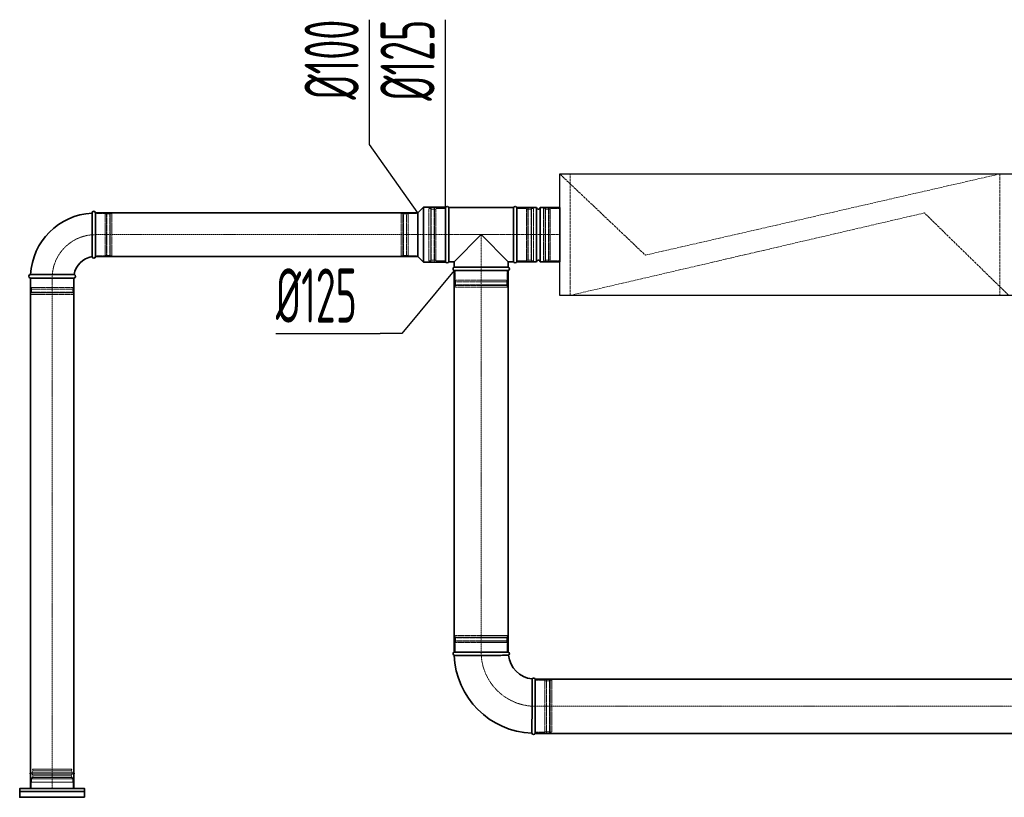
# Model space of a CAD drawing. Header units: millimetres. Extents: x 15940 to 92175, y -24684 to 227664.
# Tile 26 of 132: x 51011 to 53284, y -4177 to -2384. Entities that reach past the tile are written whole.
import ezdxf

# ---------------------------------------------------------------- set-up
doc = ezdxf.new("R2010")
doc.units = ezdxf.units.MM
doc.header["$LTSCALE"] = 0.05
for name, pattern in [('ACAD_ISO02W100', [15, 12, -3]), ('ACAD_ISO10W100', [18, 12, -3, 0, -3]), ('phl_thick', [0])]:
    doc.linetypes.add(name, pattern=pattern)
doc.layers.get('0').update_dxf_attribs({"lineweight": 5})
for name, color, linetype, lineweight in [('VZT_05 ETA (ODVOD) - OBRYS', 6, 'Continuous', 35), ('VZT_06 ETA (ODVOD) - OSA', 6, 'ACAD_ISO10W100', 5), ('VZT_21 ZAŘÍZENÍ - OBRYS', 1, 'Continuous', 30), ('VZT_22 ZAŘÍZENÍ - DETAIL', 8, 'Continuous', 5), ('VZT_30 DISTRIBUČNÍ PRVKY - OBRYS', 1, 'Continuous', 35), ('VZT_60_KOTY - DIMENZE', 7, 'Continuous', 5)]:
    doc.layers.add(name, color=color, linetype=linetype, lineweight=lineweight)
doc.layers.add('VZT_07 ETA (ODVOD) - NETISK', color=8, linetype='ACAD_ISO02W100', lineweight=5, plot=False)
doc.styles.add('EVORA_125', font='isocp.shx', dxfattribs={"width": 0.6, "height": 125})

msp = doc.modelspace()

# ---------------------------------------------------------------- linework, layer by layer
at = {"color": 8, "lineweight": 5}
for points in [[(51042.5, -4116.4), (51041.1, -4112.4), (51086.2, -4112.4)], [(51130, -4116.4), (51131.4, -4112.4), (51086.2, -4112.4)], [(51038.7, -4134.6), (51086.2, -4134.6)], [(51040.7, -4131.9), (51086.2, -4131.9)], [(51041.6, -4116.6), (51086.2, -4116.6)], [(51042.3, -4128.3), (51086.2, -4128.3)], [(51130.9, -4116.6), (51086.2, -4116.6)], [(51130.2, -4128.3), (51086.2, -4128.3)], [(51131.8, -4131.9), (51086.2, -4131.9)], [(51133.7, -4134.6), (51086.2, -4134.6)], [(51134.7, -4157.4), (51134.7, -4142.4), (51037.7, -4142.4), (51037.7, -4157.4)], [(51134.7, -4157.4), (51037.7, -4157.4)]]:
    msp.add_lwpolyline(points, dxfattribs=at)
for points in [[(51034.1, -4122.6), (51039.9, -4121.1, -0.060863), (51040.5, -4121.1), (51086.2, -4121.1)], [(51034.1, -4122.6), (51040.1, -4124, 0.058981), (51040.7, -4124.1), (51086.2, -4124.1)], [(51038.7, -4142.4), (51038.7, -4134.6, -0.291473), (51040.3, -4132.2, -0.291473)], [(51138.4, -4122.6), (51132.6, -4121.1, 0.060863), (51132, -4121.1), (51086.2, -4121.1)], [(51138.4, -4122.6), (51132.4, -4124, -0.058981), (51131.8, -4124.1), (51086.2, -4124.1)], [(51133.7, -4142.4), (51133.7, -4134.6, 0.291473), (51132.2, -4132.2, 0.291473)]]:
    msp.add_lwpolyline(points, format="xyb", dxfattribs=at)
for centre, radius, start, end in [((51050.6, -4121.9), 10.5, 149.7176, 217.8378), ((51038.5, -4128.7), 3.88, 297.4993, 6.6735), ((51134, -4128.7), 3.88, 173.3265, 242.5007), ((51121.9, -4121.9), 10.5, 322.1622, 30.2824)]:
    msp.add_arc(centre, radius, start, end, dxfattribs=at)
at = {"layer": 'VZT_05 ETA (ODVOD) - OBRYS'}
for p, q in [((51929.9, -2829.5), (51943.4, -2816)), ((51943.4, -2816), (51943.4, -2943)), ((51993.9, -2816), (51943.4, -2816)), ((51993.9, -2816), (51993.9, -2943)), ((51993.9, -2942), (51993.9, -2817)), ((52001.6, -2942), (52001.6, -2817)), ((52001.6, -2817), (52151.3, -2817)), ((52151.3, -2942), (52151.3, -2817)), ((52158.9, -2817), (52158.9, -2942)), ((52158.9, -2817), (52204.4, -2817)), ((52158.9, -2817), (52158.9, -2942)), ((52204.4, -2817), (52204.4, -2942)), ((52212.4, -2817), (52212.4, -2942)), ((52212.4, -2817), (52257.9, -2817)), ((52257.9, -2817), (52257.9, -2942)), ((51178.2, -2829.5), (51178.2, -2879.6)), ((51186.2, -2929.5), (51186.2, -2829.5)), ((51929.9, -2829.5), (51929.9, -2929.5)), ((52013.9, -2942), (52076.4, -2879.5)), ((52076.4, -2879.5), (52138.9, -2942)), ((51929.9, -2929.5), (51943.4, -2943)), ((51993.9, -2943), (51943.4, -2943)), ((52001.6, -2942), (52013.9, -2942)), ((52013.9, -2954.8), (52013.9, -2942)), ((52138.9, -2954.8), (52138.9, -2942)), ((52138.9, -2942), (52151.3, -2942)), ((52158.9, -2942), (52204.4, -2942)), ((52212.4, -2942), (52257.9, -2942)), ((51036.2, -2971.5), (51086.4, -2971.5)), ((52138.9, -2954.8), (52013.9, -2954.8)), ((52138.9, -2962.5), (52013.9, -2962.5)), ((51036.2, -2979.5), (51136.2, -2979.5)), ((52138.9, -3842.4), (52013.9, -3842.4)), ((52201.4, -4029.9), (52201.4, -3904.9))]:
    msp.add_line(p, q, dxfattribs=at)
for points in [[(51929.9, -2829.5), (51186.2, -2829.5)], [(51929.9, -2929.5), (51186.2, -2929.5)], [(52013.9, -3842.4), (52013.9, -2962.5)], [(52138.9, -3842.4), (52138.9, -2962.5)], [(51036.2, -4157.4), (51036.2, -2979.5)], [(51136.2, -4157.4), (51136.2, -2979.5)], [(53776.1, -3904.9), (52201.4, -3904.9)], [(53776.1, -4029.9), (52201.4, -4029.9)]]:
    msp.add_lwpolyline(points, dxfattribs=at)
for centre, radius, start, end in [((51997.8, -2818.6), 4.17, 23.4678, 156.5322), ((52155.1, -2818.6), 4.17, 23.4678, 156.5322), ((52208.4, -2817), 4, 180, 0), ((51186.2, -2979.5), 150, 93.0572, 176.9428), ((51182.2, -2829.5), 4, 0, 180), ((51186.2, -2979.5), 50, 99.1478, 170.8522), ((51182.2, -2929.5), 4, 189.1478, 0), ((51997.8, -2940.3), 4.17, 203.4678, 336.5322), ((52155.1, -2940.3), 4.17, 203.4678, 336.5322), ((52208.4, -2942), 4, 0, 180), ((51036.2, -2975.5), 4, 90, 270), ((51136.2, -2975.5), 4, 270, 80.8522), ((52015.6, -2958.6), 4.17, 113.4678, 246.5322), ((52137.3, -2958.6), 4.17, 293.4678, 66.5322), ((52015.6, -3846.3), 4.17, 113.4678, 248.8928), ((52201.4, -3842.4), 187.5, 182.3607, 267.6393), ((52137.3, -3846.3), 4.17, 300.2981, 66.5322), ((52201.4, -3842.4), 62.5, 186.8302, 263.1698), ((52197.6, -3906.6), 4.17, 23.4678, 149.7019), ((52197.6, -4028.3), 4.17, 201.1072, 336.5322)]:
    msp.add_arc(centre, radius, start, end, dxfattribs=at)
for points, knots in [([(51178.3, -2930.1), (51178.3, -2930.1), (51178.3, -2929), (51178.3, -2924.5), (51178.3, -2921), (51178.3, -2912.2), (51178.3, -2906.8), (51178.2, -2894.9), (51178.2, -2888.4), (51178.2, -2881.1), (51178.2, -2880.4), (51178.2, -2879.6)], [157.874915, 157.874915, 157.874915, 157.874915, 176.103874, 176.103874, 195.460379, 195.460379, 215.101284, 215.101284, 234.82164, 234.82164, 237.034743, 237.034743, 237.034743, 237.034743]), ([(51086.4, -2971.5), (51092.8, -2971.5), (51099.1, -2971.5), (51111.1, -2971.5), (51116.7, -2971.5), (51126.2, -2971.5), (51130, -2971.5), (51135.3, -2971.5), (51136.7, -2971.5), (51136.9, -2971.5), (51136.9, -2971.5), (51136.9, -2971.5)], [78.71119, 78.71119, 78.71119, 78.71119, 97.804615, 97.804615, 117.523893, 117.523893, 137.264303, 137.264303, 156.831737, 156.831737, 157.874915, 157.874915, 157.874915, 157.874915]), ([(52139.4, -3849.9), (52139.4, -3849.9), (52137.8, -3849.9), (52131.7, -3849.9), (52127.2, -3849.9), (52115.8, -3850), (52109, -3850), (52094, -3850.1), (52085.9, -3850.1), (52069.6, -3850.1), (52061.4, -3850.1), (52046.2, -3850.1), (52039.3, -3850.1), (52027.5, -3850.2), (52022.8, -3850.2), (52016.2, -3850.2), (52014.4, -3850.2), (52014.1, -3850.2), (52014.1, -3850.2), (52014.1, -3850.2)], [0, 0, 0, 0, 24.235852, 24.235852, 48.531845, 48.531845, 73.024415, 73.024415, 97.570898, 97.570898, 122.078339, 122.078339, 146.53579, 146.53579, 170.957495, 170.957495, 195.359468, 195.359468, 197.168246, 197.168246, 197.168246, 197.168246]), ([(52194, -3904.5), (52194, -3904.5), (52194, -3904.6), (52194, -3904.9), (52194, -3905.2), (52194, -3906.2), (52194, -3907), (52194, -3910.2), (52194, -3913.3), (52193.9, -3922.2), (52193.9, -3928.4), (52193.8, -3942.5), (52193.8, -3950.3), (52193.8, -3966.6), (52193.8, -3974.8), (52193.8, -3990.7), (52193.7, -3998.1), (52193.7, -4011.3), (52193.7, -4016.9), (52193.7, -4023.9), (52193.7, -4026), (52193.7, -4029), (52193.7, -4029.8), (52193.7, -4029.8)], [197.067977, 197.067977, 197.067977, 197.067977, 201.792196, 201.792196, 209.190204, 209.190204, 218.040239, 218.040239, 237.760854, 237.760854, 262.206108, 262.206108, 286.831239, 286.831239, 311.323072, 311.323072, 335.946087, 335.946087, 360.704397, 360.704397, 377.088273, 377.088273, 394.105327, 394.105327, 394.105327, 394.105327])]:
    msp.add_open_spline(points, degree=3, knots=knots, dxfattribs=at)
at = {"layer": 'VZT_06 ETA (ODVOD) - OSA', "ltscale": 0.3}
for points in [[(51186.2, -2879.5), (51186.2, -2879.5, 0.414214), (51086.2, -2979.5), (51086.2, -2979.5)], [(52076.4, -3842.4), (52076.4, -3842.4, 0.414214), (52201.4, -3967.4), (52201.4, -3967.4)]]:
    msp.add_lwpolyline(points, format="xyb", dxfattribs=at)
at = {"layer": 'VZT_06 ETA (ODVOD) - OSA', "ltscale": 5}
for points in [[(51186.2, -2879.5), (51929.9, -2879.5)], [(52076.4, -2962.5), (52076.4, -3842.4)], [(51086.2, -2979.5), (51086.2, -4157.4)], [(52201.4, -3967.4), (53776.1, -3967.4)]]:
    msp.add_lwpolyline(points, dxfattribs=at)
at = {"layer": 'VZT_06 ETA (ODVOD) - OSA', "ltscale": 0.3}
for points in [[(51993.9, -2879.5), (51929.9, -2879.5)], [(52076.4, -2962.5), (52076.4, -2879.5)]]:
    msp.add_lwpolyline(points, dxfattribs=at)
at = {"layer": 'VZT_06 ETA (ODVOD) - OSA'}
msp.add_lwpolyline([(52158.9, -2879.5), (52257.9, -2879.5)], dxfattribs=at)
at = {"layer": 'VZT_07 ETA (ODVOD) - NETISK', "ltscale": 0.4}
for p, q in [((51208.2, -2830.5), (51186.2, -2830.5)), ((51208.2, -2830.5), (51208.2, -2928.5)), ((51211.7, -2831.5), (51208.2, -2831.5)), ((51211.7, -2829.5), (51211.7, -2929.5)), ((51212.2, -2829.5), (51211.7, -2829.5)), ((51212.2, -2829.5), (51212.2, -2929.5)), ((51219.2, -2831.5), (51212.2, -2831.5)), ((51219.2, -2829.5), (51219.2, -2929.5)), ((51219.7, -2829.5), (51219.2, -2829.5)), ((51219.7, -2829.5), (51219.7, -2929.5)), ((51220.2, -2831.5), (51219.7, -2831.5)), ((51220.2, -2830.5), (51220.2, -2928.5)), ((51224.2, -2830.5), (51220.2, -2830.5)), ((51224.2, -2830.5), (51224.2, -2928.5)), ((51891.9, -2928.5), (51891.9, -2830.5)), ((51891.9, -2830.5), (51895.9, -2830.5)), ((51895.9, -2928.5), (51895.9, -2830.5)), ((51895.9, -2831.5), (51896.4, -2831.5)), ((51896.4, -2929.5), (51896.4, -2829.5)), ((51896.4, -2829.5), (51896.9, -2829.5)), ((51896.9, -2929.5), (51896.9, -2829.5)), ((51896.9, -2831.5), (51903.9, -2831.5)), ((51903.9, -2929.5), (51903.9, -2829.5)), ((51903.9, -2829.5), (51904.4, -2829.5)), ((51904.4, -2929.5), (51904.4, -2829.5)), ((51904.4, -2831.5), (51907.9, -2831.5)), ((51907.9, -2928.5), (51907.9, -2830.5)), ((51907.9, -2830.5), (51929.9, -2830.5)), ((51955.9, -2939.5), (51955.9, -2819.5)), ((51959.9, -2819.5), (51955.9, -2819.5)), ((51959.9, -2939.5), (51959.9, -2819.5)), ((51960.4, -2820.5), (51959.9, -2820.5)), ((51960.4, -2940.5), (51960.4, -2818.5)), ((51960.9, -2818.5), (51960.4, -2818.5)), ((51960.9, -2940.5), (51960.9, -2818.5)), ((51967.9, -2820.5), (51960.9, -2820.5)), ((51967.9, -2940.5), (51967.9, -2818.5)), ((51968.4, -2818.5), (51967.9, -2818.5)), ((51968.4, -2940.5), (51968.4, -2818.5)), ((51971.9, -2820.5), (51968.4, -2820.5)), ((51971.9, -2939.5), (51971.9, -2819.5)), ((51993.9, -2819.5), (51971.9, -2819.5)), ((52180.9, -2819.5), (52158.9, -2819.5)), ((52180.9, -2939.5), (52180.9, -2819.5)), ((52184.4, -2820.5), (52180.9, -2820.5)), ((52184.4, -2940.5), (52184.4, -2818.5)), ((52184.9, -2818.5), (52184.4, -2818.5)), ((52184.9, -2940.5), (52184.9, -2818.5)), ((52191.9, -2820.5), (52184.9, -2820.5)), ((52191.9, -2940.5), (52191.9, -2818.5)), ((52192.4, -2818.5), (52191.9, -2818.5)), ((52192.4, -2940.5), (52192.4, -2818.5)), ((52192.9, -2820.5), (52192.4, -2820.5)), ((52192.9, -2939.5), (52192.9, -2819.5)), ((52196.9, -2819.5), (52192.9, -2819.5)), ((52196.9, -2939.5), (52196.9, -2819.5)), ((52219.9, -2819.5), (52219.9, -2939.5)), ((52223.9, -2819.5), (52219.9, -2819.5)), ((52223.9, -2819.5), (52223.9, -2939.5)), ((52224.4, -2820.5), (52223.9, -2820.5)), ((52224.4, -2818.5), (52224.4, -2940.5)), ((52224.9, -2818.5), (52224.4, -2818.5)), ((52224.9, -2818.5), (52224.9, -2940.5)), ((52231.9, -2820.5), (52224.9, -2820.5)), ((52231.9, -2818.5), (52231.9, -2940.5)), ((52232.4, -2818.5), (52231.9, -2818.5)), ((52232.4, -2818.5), (52232.4, -2940.5)), ((52235.9, -2820.5), (52232.4, -2820.5)), ((52235.9, -2819.5), (52235.9, -2939.5)), ((52257.9, -2819.5), (52235.9, -2819.5)), ((51208.2, -2928.5), (51186.2, -2928.5)), ((51211.7, -2927.5), (51208.2, -2927.5)), ((51212.2, -2929.5), (51211.7, -2929.5)), ((51219.2, -2927.5), (51212.2, -2927.5)), ((51219.7, -2929.5), (51219.2, -2929.5)), ((51220.2, -2927.5), (51219.7, -2927.5)), ((51224.2, -2928.5), (51220.2, -2928.5)), ((51891.9, -2928.5), (51895.9, -2928.5)), ((51895.9, -2927.5), (51896.4, -2927.5)), ((51896.4, -2929.5), (51896.9, -2929.5)), ((51896.9, -2927.5), (51903.9, -2927.5)), ((51903.9, -2929.5), (51904.4, -2929.5)), ((51904.4, -2927.5), (51907.9, -2927.5)), ((51907.9, -2928.5), (51929.9, -2928.5)), ((51959.9, -2939.5), (51955.9, -2939.5)), ((51960.4, -2938.5), (51959.9, -2938.5)), ((51960.9, -2940.5), (51960.4, -2940.5)), ((51967.9, -2938.5), (51960.9, -2938.5)), ((51968.4, -2940.5), (51967.9, -2940.5)), ((51971.9, -2938.5), (51968.4, -2938.5)), ((51993.9, -2939.5), (51971.9, -2939.5)), ((52180.9, -2939.5), (52158.9, -2939.5)), ((52184.4, -2938.5), (52180.9, -2938.5)), ((52184.9, -2940.5), (52184.4, -2940.5)), ((52191.9, -2938.5), (52184.9, -2938.5)), ((52192.4, -2940.5), (52191.9, -2940.5)), ((52192.9, -2938.5), (52192.4, -2938.5)), ((52196.9, -2939.5), (52192.9, -2939.5)), ((52223.9, -2939.5), (52219.9, -2939.5)), ((52224.4, -2938.5), (52223.9, -2938.5)), ((52224.9, -2940.5), (52224.4, -2940.5)), ((52231.9, -2938.5), (52224.9, -2938.5)), ((52232.4, -2940.5), (52231.9, -2940.5)), ((52235.9, -2938.5), (52232.4, -2938.5)), ((52257.9, -2939.5), (52235.9, -2939.5)), ((52016.4, -2962.5), (52016.4, -2984.5)), ((52136.4, -2962.5), (52136.4, -2984.5)), ((51037.2, -2979.5), (51037.2, -3001.5)), ((51135.2, -2979.5), (51135.2, -3001.5)), ((52137.4, -2988), (52015.4, -2988)), ((52015.4, -2988), (52015.4, -2988.5)), ((52137.4, -2988.5), (52015.4, -2988.5)), ((52137.4, -2995.5), (52015.4, -2995.5)), ((52015.4, -2995.5), (52015.4, -2996)), ((52137.4, -2996), (52015.4, -2996)), ((52136.4, -2984.5), (52016.4, -2984.5)), ((52136.4, -2996.5), (52016.4, -2996.5)), ((52016.4, -2996.5), (52016.4, -3000.5)), ((52017.4, -2984.5), (52017.4, -2988)), ((52017.4, -2988.5), (52017.4, -2995.5)), ((52017.4, -2996), (52017.4, -2996.5)), ((52135.4, -2984.5), (52135.4, -2988)), ((52135.4, -2988.5), (52135.4, -2995.5)), ((52135.4, -2996), (52135.4, -2996.5)), ((52136.4, -2996.5), (52136.4, -3000.5)), ((52137.4, -2988), (52137.4, -2988.5)), ((52137.4, -2995.5), (52137.4, -2996)), ((51036.2, -3005), (51136.2, -3005)), ((51036.2, -3005), (51036.2, -3005.5)), ((51036.2, -3005.5), (51136.2, -3005.5)), ((51036.2, -3012.5), (51136.2, -3012.5)), ((51036.2, -3012.5), (51036.2, -3013)), ((51036.2, -3013), (51136.2, -3013)), ((51037.2, -3001.5), (51135.2, -3001.5)), ((51037.2, -3013.5), (51135.2, -3013.5)), ((51037.2, -3013.5), (51037.2, -3017.5)), ((51037.2, -3017.5), (51135.2, -3017.5)), ((51038.2, -3001.5), (51038.2, -3005)), ((51038.2, -3005.5), (51038.2, -3012.5)), ((51038.2, -3013), (51038.2, -3013.5)), ((51134.2, -3001.5), (51134.2, -3005)), ((51134.2, -3005.5), (51134.2, -3012.5)), ((51134.2, -3013), (51134.2, -3013.5)), ((51135.2, -3013.5), (51135.2, -3017.5)), ((51136.2, -3005), (51136.2, -3005.5)), ((51136.2, -3012.5), (51136.2, -3013)), ((52136.4, -3000.5), (52016.4, -3000.5)), ((52137.4, -3808.9), (52015.4, -3808.9)), ((52015.4, -3809.4), (52015.4, -3808.9)), ((52137.4, -3809.4), (52015.4, -3809.4)), ((52137.4, -3816.4), (52015.4, -3816.4)), ((52015.4, -3816.9), (52015.4, -3816.4)), ((52137.4, -3816.9), (52015.4, -3816.9)), ((52136.4, -3804.4), (52016.4, -3804.4)), ((52016.4, -3808.4), (52016.4, -3804.4)), ((52136.4, -3808.4), (52016.4, -3808.4)), ((52017.4, -3808.9), (52017.4, -3808.4)), ((52017.4, -3816.4), (52017.4, -3809.4)), ((52017.4, -3820.4), (52017.4, -3816.9)), ((52135.4, -3808.9), (52135.4, -3808.4)), ((52135.4, -3816.4), (52135.4, -3809.4)), ((52135.4, -3820.4), (52135.4, -3816.9)), ((52136.4, -3808.4), (52136.4, -3804.4)), ((52137.4, -3809.4), (52137.4, -3808.9)), ((52137.4, -3816.9), (52137.4, -3816.4)), ((52136.4, -3820.4), (52016.4, -3820.4)), ((52016.4, -3842.4), (52016.4, -3820.4)), ((52136.4, -3842.4), (52136.4, -3820.4)), ((52201.4, -3907.4), (52223.4, -3907.4)), ((52223.4, -4027.4), (52223.4, -3907.4)), ((52223.4, -3908.4), (52226.9, -3908.4)), ((52226.9, -4028.4), (52226.9, -3906.4)), ((52226.9, -3906.4), (52227.4, -3906.4)), ((52227.4, -4028.4), (52227.4, -3906.4)), ((52227.4, -3908.4), (52234.4, -3908.4)), ((52234.4, -4028.4), (52234.4, -3906.4)), ((52234.4, -3906.4), (52234.9, -3906.4)), ((52234.9, -4028.4), (52234.9, -3906.4)), ((52234.9, -3908.4), (52235.4, -3908.4)), ((52235.4, -4027.4), (52235.4, -3907.4)), ((52235.4, -3907.4), (52239.4, -3907.4)), ((52239.4, -4027.4), (52239.4, -3907.4)), ((52201.4, -4027.4), (52223.4, -4027.4)), ((52223.4, -4026.4), (52226.9, -4026.4)), ((52226.9, -4028.4), (52227.4, -4028.4)), ((52227.4, -4026.4), (52234.4, -4026.4)), ((52234.4, -4028.4), (52234.9, -4028.4)), ((52234.9, -4026.4), (52235.4, -4026.4)), ((52235.4, -4027.4), (52239.4, -4027.4))]:
    msp.add_line(p, q, dxfattribs=at)
msp.add_lwpolyline([(51993.9, -2879.5), (52158.9, -2879.5)], dxfattribs=at)
at = {"layer": 'VZT_21 ZAŘÍZENÍ - OBRYS'}
msp.add_lwpolyline([(52257.9, -2739.5), (53757.9, -2739.5), (53757.9, -3019.5), (52257.9, -3019.5)], close=True, dxfattribs=at)
at = {"layer": 'VZT_22 ZAŘÍZENÍ - DETAIL', "linetype": 'ACAD_ISO02W100', "lineweight": 5, "ltscale": 10}
for points in [[(52257.9, -2739.5), (52455.4, -2926.7), (53273.6, -2739.5)], [(52281.9, -3019.5), (52281.9, -2739.5)], [(53273.6, -2739.5), (53273.6, -3019.5)], [(53294.2, -3019.5), (53099.5, -2829.4), (52281.9, -3019.5)]]:
    msp.add_lwpolyline(points, dxfattribs=at)
at = {"layer": 'VZT_30 DISTRIBUČNÍ PRVKY - OBRYS'}
msp.add_lwpolyline([(51161.2, -4177.4), (51011.2, -4177.4), (51011.2, -4157.4), (51161.2, -4157.4)], close=True, dxfattribs=at)
msp.add_lwpolyline([(51011.2, -4164.2), (51161.2, -4164.2)], dxfattribs=at)
at = {"layer": 'VZT_60_KOTY - DIMENZE', "linetype": 'ByBlock', "lineweight": -2}
for p, q in [((51818.9, -2671.2), (51818.9, -2621.2)), ((51993.9, -2674.2), (51993.9, -2624.2)), ((51893.1, -3107.4), (51843.1, -3107.4))]:
    msp.add_line(p, q, dxfattribs=at)
for points in [[(51818.9, -2621.2), (51818.9, -2383.6)], [(51993.9, -2624.2), (51993.9, -2383.6)], [(51929.9, -2829.5), (51818.9, -2671.2)], [(51993.9, -2816), (51993.9, -2674.2)], [(52013.9, -2962.5), (51893.1, -3107.4)], [(51602.5, -3107.4), (51843.1, -3107.4)]]:
    msp.add_lwpolyline(points, dxfattribs=at)

# ---------------------------------------------------------------- texts
at = {"layer": 'VZT_60_KOTY - DIMENZE', "linetype": 'phl_thick', "char_height": 125, "attachment_point": 3, "rotation": 90, "style": 'EVORA_125'}
for s, insert in [('%%C100', (51668.9, -2383.6)), ('%%C125', (51843.9, -2383.6))]:
    msp.add_mtext(s, dxfattribs=dict(at, insert=insert))
at = {"layer": 'VZT_60_KOTY - DIMENZE', "linetype": 'phl_thick', "insert": (51602.5, -2957.4), "char_height": 125, "attachment_point": 1, "style": 'EVORA_125'}
msp.add_mtext('%%C125', dxfattribs=at)

doc.saveas('drawing.dxf')
